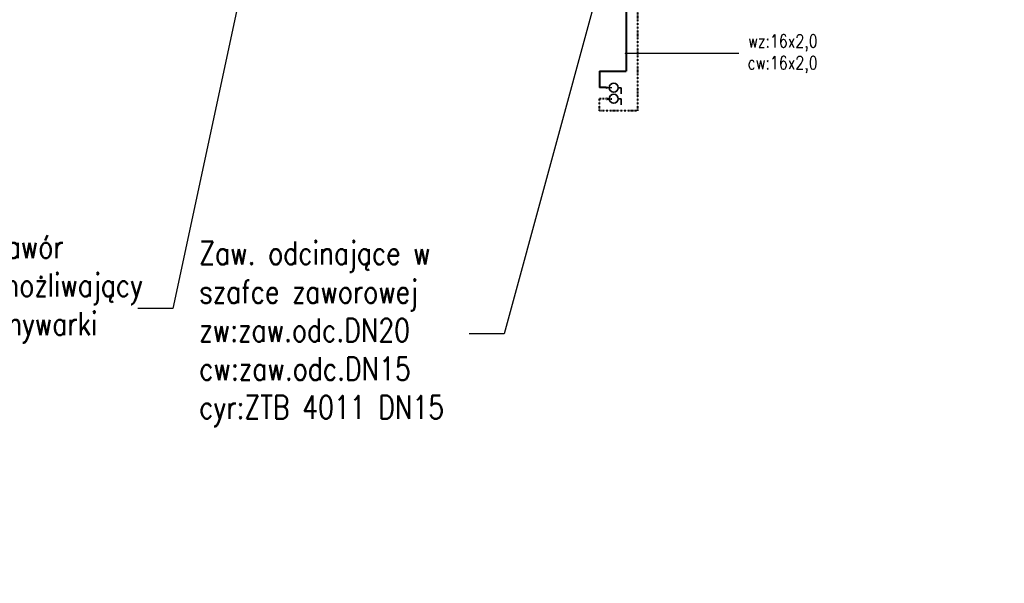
# Model space of a CAD drawing. Header units: millimetres. Extents: x 294088 to 335272, y 35511 to 100072.
# Tile 6 of 7: x 313075 to 321597, y 40855 to 45732. Entities that reach past the tile are written whole.
import ezdxf
from ezdxf import colors
from ezdxf.entities.mleader import LeaderData, LeaderLine
from ezdxf.enums import TextEntityAlignment as Align
from ezdxf.lldxf.tags import DXFTag
from ezdxf.math import Vec2, Vec3

# ---------------------------------------------------------------- set-up
doc = ezdxf.new("R2010")
doc.units = ezdxf.units.MM
doc.linetypes.add('DASHDOT', pattern=[25.4, 12.7, -6.35, 0, -6.35])
for name, color, linetype, lineweight in [('_B-woda ciepła', 240, 'DASHDOT', 40), ('_B_OPIS', 221, 'Continuous', 25), ('_B_zawory', 250, 'Continuous', 35), ('IS_WODA', 160, 'Continuous', 40)]:
    doc.layers.add(name, color=color, linetype=linetype, lineweight=lineweight)
doc.layers.add('_B_Zimna_woda', color=5, linetype='SOLID', lineweight=30, true_color=0x0000ff)
doc.styles.add('CP_ATTR', font='ROMANS.SHX')
doc.styles.add('STYL1', font='SIMPLEX.SHX', dxfattribs={"width": 0.8})
tags = doc.linetypes.add('SOLID', pattern=[10, 10, 0]).pattern_tags.tags
tags[6:7] = [DXFTag(74, 4), DXFTag(75, 0), DXFTag(340, '0'), DXFTag(46, 0.0), DXFTag(50, 0.0), DXFTag(44, 0.0), DXFTag(45, 0.0)]
tags[4:5] = [DXFTag(74, 4), DXFTag(75, 0), DXFTag(340, '0'), DXFTag(46, 0.0), DXFTag(50, 0.0), DXFTag(44, 0.0), DXFTag(45, 0.0)]

# ---------------------------------------------------------------- blocks, each defined once
blk = doc.blocks.new('CPHS_873')
for p, q in [((0, 0.3), (0, 0.5)), ((0, 0.5), (0.4, 0.5))]:
    blk.add_line(p, q)
blk.add_circle((0, 0), 0.3)
at = {"linetype": 'ByBlock', "style": 'CP_ATTR', "flags": 9}
for tag, p in [('TEMPERATURE', (-0.0912248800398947, -0.01845471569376)), ('CHARACTER', (-0.0912248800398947, -0.0183855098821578)), ('ORDER-NO', (-0.0912248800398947, -0.0186461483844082)), ('NAME', (-0.0912248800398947, -0.0182681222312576)), ('FLOW', (-0.0912248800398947, -0.0183268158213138)), ('NUMBER', (-0.0912248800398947, -0.0185134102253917)), ('PRODUCT-TYPE', (-0.0912248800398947, -0.0185782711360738)), ('PN', (-0.0910380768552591, -0.0183268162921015)), ('OTHER', (-0.0910349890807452, -0.0182681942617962)), ('PRODUCER', (-0.0909469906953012, -0.0183268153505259)), ('VOLTAGE', (-0.0908559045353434, -0.0185165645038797)), ('ARTICLE', (-0.0908296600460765, -0.018257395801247)), ('WEIGHT', (-0.0907987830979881, -0.0183885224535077)), ('GROUP', (-0.09078797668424, -0.018453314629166)), ('POWER', (-0.0907864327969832, -0.018653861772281)), ('DN', (-0.0906413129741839, -0.0185875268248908))]:
    blk.add_attdef(tag, text='', height=5e-05, dxfattribs=at).set_placement(p, align=Align.MIDDLE_LEFT)

msp = doc.modelspace()

# ---------------------------------------------------------------- linework, layer by layer
at = {"layer": '_B-woda ciepła', "ltscale": 0.1}
for p, q in [((318425.2927432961, 44943.86678766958), (318425.2927432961, 46255.32468474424)), ((318094.4654201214, 44943.86678766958), (318094.4654201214, 45048.30721022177)), ((318425.2927432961, 44943.86678766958), (318094.4654201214, 44943.86678766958))]:
    msp.add_line(p, q, dxfattribs=at)
at = {"layer": '_B-woda ciepła'}
for p, q in [((318094.4654201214, 45048.30721022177), (318148.6569462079, 45048.30721022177)), ((318162.0764885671, 45046.44979145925), (318200.136015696, 45046.44979145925))]:
    msp.add_line(p, q, dxfattribs=at)
msp.add_circle((318156.1062521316, 45046.44979145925), 5.970236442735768, dxfattribs=at)
at = {"layer": '_B_Zimna_woda'}
msp.add_line((318167.2083098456, 45143.52720036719), (318200.136015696, 45143.52720036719), dxfattribs=at)
msp.add_circle((318156.1062521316, 45143.52720036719), 5.970236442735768, dxfattribs=at)
at = {"layer": 'IS_WODA'}
for p, q in [((318325.2927432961, 46320.58990017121), (318325.2927432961, 45286.88894935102)), ((318092.3603500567, 45286.88894935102), (318325.2927432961, 45286.88894935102)), ((318092.3603500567, 45286.88894935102), (318092.3603500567, 45143.52720036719)), ((318149.227301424, 45143.52720036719), (318092.3603500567, 45143.52720036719))]:
    msp.add_line(p, q, dxfattribs=at)

# ---------------------------------------------------------------- block references
at = {"layer": '_B_zawory', "ltscale": 3, "xscale": 130, "yscale": 130, "zscale": 130, "rotation": 269.9999999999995}
for p in [(318216.5690393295, 45143.23886221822), (318216.5690393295, 45047.19335200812)]:
    msp.add_blockref('CPHS_873', p, dxfattribs=at)

# ---------------------------------------------------------------- leaders
at = {"layer": '_B_OPIS'}
ml = msp.add_multileader_mtext('Standard', dxfattribs=at)
ml.set_content('{\\Fsimplex.shx|c1;Zastosować zawór systemowy umożliwający podłączenie zmywarki}', color=256, style='STYL1')
ml.set_leader_properties(color=256)
ml.build(insert=Vec2(0, 0))
ml.multileader.update_dxf_attribs({"has_text_frame": 1, "text_left_attachment_type": 2, "text_right_attachment_type": 2, "text_top_attachment_type": 0, "text_bottom_attachment_type": 0, "dogleg_length": 0.1, "arrow_head_size": 5})
ctx = ml.context
ctx.base_point, ctx.char_height, ctx.arrow_head_size, ctx.landing_gap_size, ctx.plane_origin, ctx.plane_x_axis, ctx.plane_y_axis = Vec3(311460.7212931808, 43232.77493144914, -4.614882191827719e-07), 200, 5, 20, Vec3(316253.1895059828, 45221.72589525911, -4.614882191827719e-07), Vec3(1, 9.797174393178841e-16), Vec3(-9.797174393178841e-16, 1)
ctx.left_attachment, ctx.right_attachment = 2, 2
notes = []
notes.append((ctx, [(0, (1, 1, 0), (314399.931305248, 43232.77493144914, -4.614882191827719e-07), (-1, -9.797174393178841e-16), 301.1147739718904, [(0, [(315626.7173063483, 48960.36924710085, -4.614882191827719e-07)], 256, [])])]))
ctx.mtext.insert, ctx.mtext.text_direction, ctx.mtext.rotation, ctx.mtext.width, ctx.mtext.flow_direction = Vec3(311480.7212931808, 43868.48921716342, -4.614882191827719e-07), Vec3(1, 9.797174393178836e-16), 9.797174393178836e-16, 2933.565495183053, 5
ml = msp.add_multileader_mtext('Standard', dxfattribs=at)
ml.set_content('{\\Fsimplex.shx|c1;Zaw. odcinające w szafce zaworowej \\Pzw:zaw.odc.DN20\\Pcw:}zaw.odc.DN15\\P{\\Fsimplex.shx|c1;cyr:ZTB 4011 DN15}', color=256, style='STYL1')
ml.set_leader_properties(color=256)
ml.build(insert=Vec2(0, 0))
ml.multileader.update_dxf_attribs({"has_text_frame": 1, "text_left_attachment_type": 2, "text_right_attachment_type": 2, "text_top_attachment_type": 0, "text_bottom_attachment_type": 0, "dogleg_length": 0.1, "arrow_head_size": 5})
ctx = ml.context
ctx.base_point, ctx.char_height, ctx.arrow_head_size, ctx.landing_gap_size, ctx.plane_origin, ctx.plane_x_axis, ctx.plane_y_axis = Vec3(314609.3107259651, 43012.19529285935), 200, 5, 20, Vec3(318765.2866773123, 42472.21600800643), Vec3(1, 9.797174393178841e-16), Vec3(-9.797174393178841e-16, 1)
ctx.left_attachment, ctx.right_attachment = 2, 2
notes.append((ctx, [(0, (1, 1, 0), (317266.6159761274, 43012.19529285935), (-1, -9.797174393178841e-16), 301.1147739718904, [(0, [(318138.8144776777, 46210.85935984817)], 256, [])])]))
ctx.mtext.insert, ctx.mtext.text_direction, ctx.mtext.rotation, ctx.mtext.width, ctx.mtext.flow_direction = Vec3(314629.3107259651, 43812.19529285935), Vec3(1, 9.797174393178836e-16), 9.797174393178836e-16, 2933.565495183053, 5
ml = msp.add_multileader_mtext('Standard', dxfattribs=at)
ml.set_content('{\\Fsimplex.shx|c1;wz:}16x2,0\\P{\\Fsimplex.shx|c1;cw:}16x2,0', color=256, style='STYL1')
ml.set_leader_properties(color=256)
ml.build(insert=Vec2(0, 0))
ml.multileader.update_dxf_attribs({"has_text_frame": 1, "text_left_attachment_type": 2, "text_right_attachment_type": 2, "text_top_attachment_type": 0, "text_bottom_attachment_type": 0, "dogleg_length": 0.1, "arrow_head_size": 7.5})
ctx = ml.context
ctx.base_point, ctx.char_height, ctx.arrow_head_size, ctx.landing_gap_size, ctx.plane_origin, ctx.plane_x_axis, ctx.plane_y_axis = Vec3(319299.3257891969, 45441.70546926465), 112.5, 7.5, 30, Vec3(320395.6374457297, 41614.20688846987), Vec3(1, -2.204364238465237e-15), Vec3(2.204364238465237e-15, 1)
ctx.left_attachment, ctx.right_attachment, ctx.text_align_type = 2, 2, 2
notes.append((ctx, [(0, (1, 1, 0), (319236.5838679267, 45441.70546926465), (1, -2.204364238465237e-15), 62.74192127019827, [(0, [(318306.7363732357, 45441.70546926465)], 256, [])])]))
ctx.mtext.insert, ctx.mtext.text_direction, ctx.mtext.rotation, ctx.mtext.width, ctx.mtext.alignment, ctx.mtext.flow_direction = Vec3(319980.7543606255, 45602.41975497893), Vec3(1, -2.204364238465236e-15), -2.204364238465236e-15, 2082.622490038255, 3, 5
for ctx, leaders in notes:
    for number, flags, end, landing, length, lines in leaders:
        leader = LeaderData()
        leader.index, (leader.has_last_leader_line, leader.has_dogleg_vector, leader.attachment_direction) = number, flags
        leader.last_leader_point, leader.dogleg_vector, leader.dogleg_length = Vec3(end), Vec3(landing), length
        for number, points, colour, breaks in lines:
            line = LeaderLine()
            line.index, line.vertices, line.color, line.breaks = number, Vec3.list(points), colors.encode_raw_color(colour), breaks
            leader.lines.append(line)
        ctx.leaders.append(leader)

doc.saveas('drawing.dxf')
